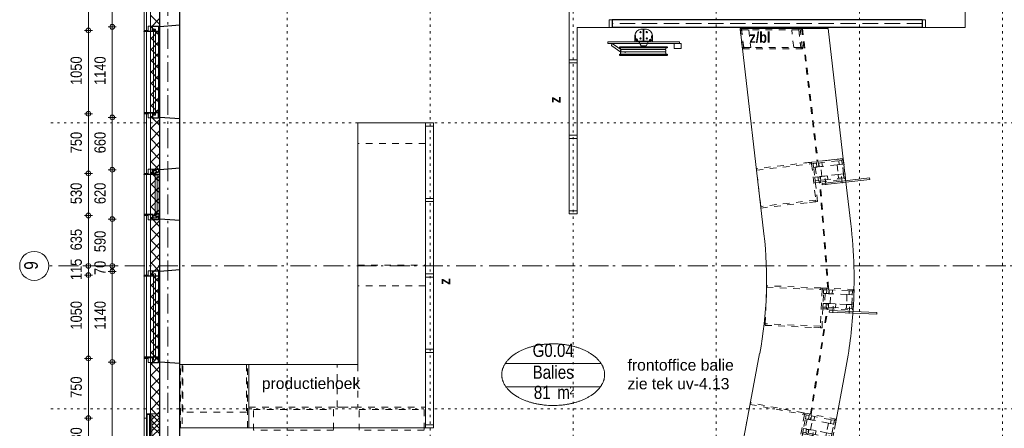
# Model space of a CAD drawing. Header units: millimetres. Extents: x 18442 to 242186, y -49554 to 63508.
# Tile 153 of 175: x 215072 to 227459, y 10757 to 15902. Entities that reach past the tile are written whole.
import ezdxf
from ezdxf.enums import TextEntityAlignment as Align

# ---------------------------------------------------------------- set-up
doc = ezdxf.new("R2010")
doc.units = ezdxf.units.MM
doc.header["$LTSCALE"] = 400
doc.header["$PDMODE"] = 1
doc.header["$PDSIZE"] = 15
for name, pattern in [('STYLE_01', [0.416641, 0.208282, -0.208359]), ('STYLE_02', [0.694427, 0.486069, -0.208359]), ('STYLE_05', [0.208282, 0.069427, -0.138855]), ('STYLE_06', [1.041641, 0.625, -0.208282, 0.069427, -0.138931])]:
    doc.linetypes.add(name, pattern=pattern)
for name, color, linetype, lineweight in [('1800_GRID', 9, 'STYLE_01', 9), ('Binnenkozijnen', 140, 'Continuous', 15), ('Buitenkozijnen', 140, 'Continuous', 15), ('Dimension', 7, 'Continuous', 9), ('Dimension-Buitengevel', 92, 'Continuous', 25), ('Interieur-deur', 43, 'Continuous', 9), ('Interieur-losse inrichting', 8, 'Continuous', 5), ('Interieur-scheidingswand-horizontaal', 5, 'Continuous', 25), ('Interieur-systeemwand glas', 5, 'Continuous', 15), ('Kozijnmerken', 43, 'Continuous', 9), ('Lijn-stramien', 92, 'STYLE_06', 9), ('mat-beton (ihwg)', 5, 'Continuous', 25), ('mat-isolatie', 140, 'Continuous', 15), ('mat-multiplex-hor', 140, 'Continuous', 15), ('mat-naaldhout', 140, 'Continuous', 15), ('mat-natuursteen', 92, 'Continuous', 25), ('mat-staal', 5, 'Continuous', 25), ('None', 7, 'Continuous', 9), ('Ruimtenummers', 92, 'Continuous', 25), ('Tekst', 140, 'Continuous', 15)]:
    doc.layers.add(name, color=color, linetype=linetype, lineweight=lineweight)
doc.layers.get('Dimension').off()
doc.layers.get('Kozijnmerken').off()
doc.styles.add('Abadi MT Condensed Light', font='txt', dxfattribs={"height": 176.388889})
doc.styles.add('Arial', font='arial.ttf', dxfattribs={"height": 176.388889})
doc.styles.add('Arial Narrow', font='ARIALN.TTF', dxfattribs={"height": 211.666667})
doc.styles.add('Arial Narrow (bold)', font='ARIALNB.TTF', dxfattribs={"height": 172.861111})

# ---------------------------------------------------------------- blocks, each defined once
blk = doc.blocks.new('*X756')
at = {"layer": 'None', "lineweight": 13}
for p, q in [((37321, 22208), (37441, 22088)), ((37321, 22067), (37441, 21947)), ((37321, 21925), (37441, 21805)), ((37321, 21784), (37441, 21664)), ((37321, 21643), (37441, 21523)), ((37321, 21501), (37441, 21381)), ((37321, 21360), (37441, 21240)), ((37321, 21218), (37441, 21098)), ((37321, 21077), (37441, 20957)), ((37321, 20936), (37441, 20816)), ((37321, 20794), (37441, 20674)), ((37321, 20653), (37441, 20533)), ((37321, 20511), (37441, 20391)), ((37321, 20370), (37441, 20250)), ((37321, 20229), (37441, 20109)), ((37321, 20087), (37441, 19967)), ((37321, 19946), (37441, 19826)), ((37321, 19804), (37441, 19684)), ((37321, 19663), (37441, 19543)), ((37321, 19522), (37441, 19402)), ((37321, 19380), (37441, 19260)), ((37321, 19239), (37441, 19119)), ((37321, 19097), (37441, 18977)), ((37321, 18956), (37441, 18836)), ((37321, 18815), (37441, 18695)), ((37321, 18673), (37441, 18553)), ((37321, 18532), (37441, 18412)), ((37321, 18390), (37441, 18270)), ((37321, 18249), (37441, 18129)), ((37321, 18108), (37441, 17988)), ((37321, 17966), (37441, 17846)), ((37321, 17825), (37441, 17705)), ((37321, 17683), (37441, 17563)), ((37321, 17542), (37441, 17422)), ((37321, 17401), (37441, 17281)), ((37321, 17259), (37441, 17139)), ((37321, 17118), (37441, 16998))]:
    blk.add_line(p, q, dxfattribs=at)
at = {"layer": 'None', "lineweight": 5}
for p, q in [((37321, 22048), (37441, 22168)), ((37321, 21906), (37441, 22026)), ((37321, 21765), (37441, 21885)), ((37321, 21623), (37441, 21743)), ((37321, 21482), (37441, 21602)), ((37321, 21340), (37441, 21460)), ((37321, 21199), (37441, 21319)), ((37321, 21058), (37441, 21178)), ((37321, 20916), (37441, 21036)), ((37321, 20775), (37441, 20895)), ((37321, 20633), (37441, 20753)), ((37321, 20492), (37441, 20612)), ((37321, 20351), (37441, 20471)), ((37321, 20209), (37441, 20329)), ((37321, 20068), (37441, 20188)), ((37321, 19926), (37441, 20046)), ((37321, 19785), (37441, 19905)), ((37321, 19643), (37441, 19763)), ((37321, 19502), (37441, 19622)), ((37321, 19361), (37441, 19481)), ((37321, 19219), (37441, 19339)), ((37321, 19078), (37441, 19198)), ((37321, 18936), (37441, 19056)), ((37321, 18795), (37441, 18915)), ((37321, 18653), (37441, 18773)), ((37321, 18512), (37441, 18632)), ((37321, 18371), (37441, 18491)), ((37321, 18229), (37441, 18349)), ((37321, 18088), (37441, 18208)), ((37321, 17946), (37441, 18066)), ((37321, 17805), (37441, 17925)), ((37321, 17664), (37441, 17784)), ((37321, 17522), (37441, 17642)), ((37321, 17381), (37441, 17501)), ((37321, 17239), (37441, 17359)), ((37321, 17098), (37441, 17218)), ((37321, 16956), (37441, 17076))]:
    blk.add_line(p, q, dxfattribs=at)
blk = doc.blocks.new('0600 pui gemeentehuis')
at = {"layer": '1800_GRID', "color": 8, "linetype": 'Continuous', "lineweight": 5}
for p in [(-520, 0), (0, 0), (40, 0), (720, 0), (760, 0), (1280, 0)]:
    blk.add_point(p, dxfattribs=at)
at = {"layer": 'Buitenkozijnen', "color": 92, "linetype": 'Continuous', "lineweight": 25}
for p, q in [((50, 0), (70, -250)), ((710, 0), (690, -250))]:
    blk.add_line(p, q, dxfattribs=at)
at = {"layer": 'Buitenkozijnen', "color": 43, "linetype": 'Continuous', "lineweight": 9}
blk.add_lwpolyline([(698, -400), (645, -400), (645, -450), (115, -450), (115, -400), (63, -400), (63, -250), (70, -250), (50, 0), (710, 0), (690, -250), (698, -250)], close=True, dxfattribs=at)
at = {"layer": 'None', "color": 8, "linetype": 'Continuous', "lineweight": 5}
blk.add_line((134, -260), (626, -260), dxfattribs=at)
at = {"layer": 'None', "color": 92, "linetype": 'Continuous', "lineweight": 25}
for points in [[(64, -270), (102, -270), (102, -292), (84, -292), (84, -335), (129, -335), (129, -450), (125, -450), (125, -344), (64, -344), (64, -325), (64, -325)], [(697, -270), (658, -270), (658, -292), (677, -292), (677, -335), (631, -335), (631, -450), (635, -450), (635, -344), (697, -344), (697, -325), (697, -325)]]:
    blk.add_lwpolyline(points, close=True, dxfattribs=at)
for points in [[(84, -270), (84, -260), (134, -260), (134, -320), (109, -320), (109, -302), (102, -302), (102, -275)], [(676, -270), (676, -260), (626, -260), (626, -320), (651, -320), (651, -302), (658, -302), (658, -275)]]:
    blk.add_lwpolyline(points, dxfattribs=at)
at = {"layer": 'None', "color": 140, "linetype": 'Continuous', "lineweight": 15}
blk.add_lwpolyline([(123, -284), (638, -284), (638, -311), (123, -311)], close=True, dxfattribs=at)
blk = doc.blocks.new('1200 pui gemeentehuis')
at = {"layer": 'Buitenkozijnen', "color": 92, "linetype": 'Continuous', "lineweight": 25}
for p, q in [((50, 0), (70, -250)), ((1230, 0), (1210, -250))]:
    blk.add_line(p, q, dxfattribs=at)
at = {"layer": 'Buitenkozijnen', "color": 43, "linetype": 'Continuous', "lineweight": 9}
blk.add_lwpolyline([(1165, -400), (1165, -450), (115, -450), (115, -400), (63, -400), (63, -250), (70, -250), (50, 0), (1230, 0), (1210, -250), (1217, -250), (1217, -400)], close=True, dxfattribs=at)
at = {"layer": 'None', "color": 8, "linetype": 'Continuous', "lineweight": 5}
blk.add_line((129, -270), (1150, -270), dxfattribs=at)
at = {"layer": 'None', "color": 92, "linetype": 'Continuous', "lineweight": 25}
for points in [[(63, -270), (129, -270), (129, -450), (125, -450), (125, -344), (63, -344), (63, -325)], [(1217, -270), (1151, -270), (1151, -450), (1155, -450), (1155, -344), (1217, -344), (1217, -325)]]:
    blk.add_lwpolyline(points, close=True, dxfattribs=at)
at = {"layer": 'None', "color": 140, "linetype": 'Continuous', "lineweight": 15}
blk.add_lwpolyline([(98, -305), (1183, -305), (1183, -331), (98, -331)], close=True, dxfattribs=at)
blk = doc.blocks.new('*U42')
at = {"layer": 'None', "color": 140, "linetype": 'Continuous', "lineweight": 15, "flags": 128}
blk.add_lwpolyline([(-21, 110), (59, 110), (59, 107, -0.391021), (53, 100), (-1, 96, 0.391021), (-12, 83), (-12, -83, 0.391021), (-1, -96), (53, -100, -0.391021), (59, -107), (59, -110), (-21, -110)], format="xyb", close=True, dxfattribs=at)
blk = doc.blocks.new('*U43')
at = {"layer": 'None', "color": 253, "linetype": 'Continuous', "lineweight": 5}
for p, q in [((96.625, -278), (96.625, 266)), ((125.704, -278), (125.704, 266)), ((50.42, -31.849), (50.42, 29))]:
    blk.add_line(p, q, dxfattribs=at)
at = {"layer": 'None', "color": 140, "linetype": 'Continuous', "lineweight": 15}
for p, q in [((50.42, 29), (1.453, 57.31)), ((0, -61), (50.42, -31.849))]:
    blk.add_line(p, q, dxfattribs=at)
at = {"layer": 'None', "color": 92, "linetype": 'Continuous', "lineweight": 25}
for points in [[(60.916, 296), (76.476, 296), (76.476, -300), (60.916, -300)], [(154.785, 296), (171.344, 296), (171.344, -302), (154.785, -302)]]:
    blk.add_lwpolyline(points, close=True, dxfattribs=at)
at = {"layer": 'None', "color": 253, "linetype": 'Continuous', "lineweight": 5}
blk.add_lwpolyline([(50.929, 18), (60.916, 18), (60.916, -18), (50.929, -18)], close=True, dxfattribs=at)
for points, knots in [([(96.866, 264), (96.866, 268.997), (93.792, 272.9335), (90.718, 276.87), (85.875, 278.0735), (81.032, 279.277), (76.476, 277.238)], [0, 0, 0, 0.3335495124, 0.3335495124, 0.6668288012, 0.6668288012, 1, 1, 1]), ([(125.825, 264), (125.825, 267.886), (123.8855, 271.2505), (121.946, 274.615), (118.586, 276.5575), (115.226, 278.5), (107.466, 278.5), (104.106, 276.5575), (100.746, 274.615), (98.806, 271.2505), (96.866, 267.886), (96.866, 264)], [0, 0, 0, 0.1667696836, 0.1667696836, 0.3334232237, 0.3334232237, 0.4999946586, 0.6665660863, 0.6665660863, 0.833226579, 0.833226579, 1, 1, 1]), ([(154.785, 264), (154.785, 267.886), (152.845, 271.2505), (150.905, 274.615), (147.5455, 276.5575), (144.186, 278.5), (140.306, 278.5), (136.426, 278.5), (133.066, 276.5575), (129.706, 274.615), (127.7655, 271.2505), (125.825, 267.886), (125.825, 264)], [0, 0, 0, 0.1667729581, 0.1667729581, 0.3334246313, 0.3334246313, 0.4999853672, 0.4999853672, 0.666556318, 0.666556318, 0.8332233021, 0.8332233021, 1, 1, 1]), ([(76.477, -291.432), (81.039, -293.343), (85.8175, -292.072), (90.596, -290.801), (93.6105, -286.876), (96.625, -282.951), (96.625, -278)], [0, 0, 0, 0.333165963, 0.333165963, 0.6664584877, 0.6664584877, 1, 1, 1]), ([(96.625, -278), (96.625, -281.901), (98.573, -285.2795), (100.521, -288.658), (103.895, -290.609), (107.269, -292.56), (111.165, -292.56), (115.061, -292.56), (118.435, -290.609), (121.809, -288.658), (123.7565, -285.2795), (125.704, -281.901), (125.704, -278)], [0, 0, 0, 0.1667545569, 0.1667545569, 0.3334268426, 0.3334268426, 0.5000053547, 0.5000053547, 0.6665838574, 0.6665838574, 0.8332491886, 0.8332491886, 1, 1, 1]), ([(125.704, -278), (125.704, -281.901), (127.6525, -285.2795), (129.601, -288.658), (132.975, -290.609), (136.349, -292.56), (140.245, -292.56), (144.141, -292.56), (147.5145, -290.609), (150.888, -288.658), (152.836, -285.2795), (154.784, -281.901), (154.784, -278)], [0, 0, 0, 0.1667578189, 0.1667578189, 0.3334365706, 0.3334365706, 0.5000146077, 0.5000146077, 0.6665824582, 0.6665824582, 0.8332459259, 0.8332459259, 1, 1, 1])]:
    blk.add_open_spline(points, degree=2, knots=knots, dxfattribs=at)
blk = doc.blocks.new('BSH')
at = {"layer": 'None', "color": 140, "linetype": 'Continuous', "lineweight": 15}
for p, q in [((-159.8585, -36.7557), (-159.8585, 32.756)), ((-80, -6.8893), (-80, 2.8892)), ((0, -61), (0, 111.155))]:
    blk.add_line(p, q, dxfattribs=at)
at = {"layer": 'None', "color": 253, "linetype": 'Continuous', "lineweight": 5}
for p, q in [((135.277, -233.0824), (136.142, -233.8294)), ((27.7468, -383.0008), (105.0969, -276.5164)), ((130.6676, -289.4337), (48.7568, -402.0618))]:
    blk.add_line(p, q, dxfattribs=at)
at = {"layer": 'None', "color": 140, "linetype": 'Continuous', "lineweight": 15}
for points in [[(0, 448), (20, 448), (20, -452), (0, -452)], [(20, 469.75), (82, 469.75), (82, 382.75), (20, 382.75)], [(-160, 2.8892), (-9, 2.8892), (-9, -6.8893), (-160, -6.8893)]]:
    blk.add_lwpolyline(points, close=True, dxfattribs=at)
at = {"layer": 'None', "color": 8, "linetype": 'Continuous', "lineweight": 5}
for centre in [(-124, 37.275), (-44.5, 38.775), (-124, -41.275), (-45, -41.275)]:
    blk.add_circle(centre, 8.5, dxfattribs=at)
at = {"layer": 'None', "color": 140, "linetype": 'Continuous', "lineweight": 15}
for centre, start, end in [((-80, 28), 90, 180), ((-80, -32), 180, 270)]:
    blk.add_arc(centre, 80, start, end, dxfattribs=at)
at = {"layer": 'None', "color": 9, "linetype": 'Continuous', "lineweight": 5}
blk.add_arc((38.2528, -392.5302), 14.18399, 137.790600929, 325.770923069, dxfattribs=at)
at = {"layer": 'None', "color": 92, "linetype": 'Continuous', "lineweight": 25}
for points, knots in [([(-11.70075, 86.5025), (-12.2626, 89.0317), (-14.0137, 90.9408), (-15.7648, 92.8499), (-18.23575, 93.6275), (-20.7067, 94.4051), (-23.236, 93.84325), (-25.7653, 93.2814), (-27.67445, 91.53015), (-29.5836, 89.7789), (-30.36125, 87.3079), (-31.1389, 84.8369), (-30.57705, 82.3077), (-30.0152, 79.7785), (-28.26385, 77.8694), (-26.5125, 75.9603), (-24.0415, 75.1827), (-21.5705, 74.4051), (-19.0412, 74.96695), (-16.5119, 75.5288), (-14.60305, 77.28005), (-12.6942, 79.0313), (-11.91655, 81.5023), (-11.1389, 83.9733), (-11.70075, 86.5025)], [0, 0, 0, 0.0833344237, 0.0833344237, 0.1666618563, 0.1666618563, 0.2499968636, 0.2499968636, 0.3333348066, 0.3333348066, 0.4166657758, 0.4166657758, 0.5000000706, 0.5000000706, 0.583336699, 0.583336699, 0.666668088, 0.666668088, 0.7500039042, 0.7500039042, 0.8333377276, 0.8333377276, 0.9166657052, 0.9166657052, 1, 1, 1]), ([(-11.75695, -89.71225), (-12.375, -92.4944), (-14.3012, -94.5944), (-16.2274, -96.6944), (-18.94545, -97.54975), (-21.6635, -98.4051), (-24.4457, -97.78705), (-27.2279, -97.169), (-29.328, -95.24265), (-31.4281, -93.3163), (-32.2835, -90.5982), (-33.1389, -87.8801), (-32.52085, -85.09795), (-31.9028, -82.3158), (-29.97635, -80.2158), (-28.0499, -78.1158), (-25.3318, -77.26045), (-22.6137, -76.4051), (-19.83145, -77.02315), (-17.0492, -77.6412), (-14.94945, -79.56755), (-12.8497, -81.4939), (-11.9943, -84.212), (-11.1389, -86.9301), (-11.75695, -89.71225)], [0, 0, 0, 0.083334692, 0.083334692, 0.1666618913, 0.1666618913, 0.2499964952, 0.2499964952, 0.3333343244, 0.3333343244, 0.4166651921, 0.4166651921, 0.4999998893, 0.4999998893, 0.5833365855, 0.5833365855, 0.6666673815, 0.6666673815, 0.7500034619, 0.7500034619, 0.8333376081, 0.8333376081, 0.9166653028, 0.9166653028, 1, 1, 1])]:
    blk.add_open_spline(points, degree=2, knots=knots, dxfattribs=at)
at = {"layer": 'None', "color": 7}
blk.add_blockref('*U43', (0, 0), dxfattribs=at)
at = {"layer": 'None', "color": 140, "rotation": 180}
blk.add_blockref('*U42', (-21.4, -2), dxfattribs=at)
blk = doc.blocks.new('systeemwandstijl 950 hoh')
at = {"layer": 'Interieur-systeemwand glas', "color": 43, "linetype": 'Continuous', "lineweight": 9}
blk.add_lwpolyline([(0, 20), (100, 20), (100, -20), (0, -20)], close=True, dxfattribs=at)
at = {"layer": 'Interieur-systeemwand glas', "color": 43, "linetype": 'Continuous', "lineweight": 15}
for p in [(0, 950), (0, 0)]:
    blk.add_point(p, dxfattribs=at)
blk = doc.blocks.new('*U1507')
at = {"layer": 'Dimension-Buitengevel', "color": 43, "insert": (36617, 18248), "char_height": 141.1, "attachment_point": 1, "rotation": 90, "style": 'Abadi MT Condensed Light'}
blk.add_mtext('1140', dxfattribs=at)
blk = doc.blocks.new('*U1508')
at = {"layer": 'Dimension-Buitengevel', "color": 43, "insert": (36617, 18934), "char_height": 141.1, "attachment_point": 1, "rotation": 90, "style": 'Abadi MT Condensed Light'}
blk.add_mtext('70', dxfattribs=at)
blk = doc.blocks.new('*U1509')
at = {"layer": 'Dimension-Buitengevel', "color": 43, "insert": (36617, 19828), "char_height": 141.1, "attachment_point": 1, "rotation": 90, "style": 'Abadi MT Condensed Light'}
blk.add_mtext('620', dxfattribs=at)
blk = doc.blocks.new('*U1510')
at = {"layer": 'Dimension-Buitengevel', "color": 43, "insert": (36617, 20468), "char_height": 141.1, "attachment_point": 1, "rotation": 90, "style": 'Abadi MT Condensed Light'}
blk.add_mtext('660', dxfattribs=at)
blk = doc.blocks.new('*U1511')
at = {"layer": 'Dimension-Buitengevel', "color": 43, "insert": (36617, 21328), "char_height": 141.1, "attachment_point": 1, "rotation": 90, "style": 'Abadi MT Condensed Light'}
blk.add_mtext('1140', dxfattribs=at)
blk = doc.blocks.new('*U1539')
at = {"layer": 'Dimension-Buitengevel', "color": 140, "insert": (36317, 18248), "char_height": 141.1, "attachment_point": 1, "rotation": 90, "style": 'Abadi MT Condensed Light'}
blk.add_mtext('1050', dxfattribs=at)
blk = doc.blocks.new('*U1540')
at = {"layer": 'Dimension-Buitengevel', "color": 140, "insert": (36317, 18871), "char_height": 141.1, "attachment_point": 1, "rotation": 90, "style": 'Abadi MT Condensed Light'}
blk.add_mtext('115', dxfattribs=at)
blk = doc.blocks.new('*U1541')
at = {"layer": 'Dimension-Buitengevel', "color": 140, "insert": (36317, 19828), "char_height": 141.1, "attachment_point": 1, "rotation": 90, "style": 'Abadi MT Condensed Light'}
blk.add_mtext('530', dxfattribs=at)
blk = doc.blocks.new('*U1542')
at = {"layer": 'Dimension-Buitengevel', "color": 140, "insert": (36317, 20468), "char_height": 141.1, "attachment_point": 1, "rotation": 90, "style": 'Abadi MT Condensed Light'}
blk.add_mtext('750', dxfattribs=at)
blk = doc.blocks.new('*U1543')
at = {"layer": 'Dimension-Buitengevel', "color": 140, "insert": (36317, 21328), "char_height": 141.1, "attachment_point": 1, "rotation": 90, "style": 'Abadi MT Condensed Light'}
blk.add_mtext('1050', dxfattribs=at)
blk = doc.blocks.new('*X1753')
at = {"layer": 'None', "lineweight": 13}
for p, q in [((63, -346), (67, -350)), ((109, -250), (209, -350)), ((250, -250), (350, -350)), ((391, -250), (491, -350)), ((533, -250), (633, -350)), ((674, -250), (698, -274))]:
    blk.add_line(p, q, dxfattribs=at)
at = {"layer": 'None', "lineweight": 5}
for p, q in [((74, -350), (174, -250)), ((216, -350), (316, -250)), ((357, -350), (457, -250)), ((499, -350), (599, -250)), ((640, -350), (698, -292))]:
    blk.add_line(p, q, dxfattribs=at)
blk = doc.blocks.new('0600 natuursteen gemeentehuis')
at = {"layer": '1800_GRID', "color": 8, "linetype": 'Continuous', "lineweight": 5}
for p in [(-520, 0), (0, 0), (40, 0), (720, 0), (760, 0), (1280, 0)]:
    blk.add_point(p, dxfattribs=at)
at = {"layer": 'Buitenkozijnen', "color": 43, "linetype": 'Continuous', "lineweight": 9}
blk.add_lwpolyline([(645, -420), (698, -420), (698, -250), (690, -250), (279, -250), (231, -250), (70, -250), (70, -250), (63, -250), (63, -420), (115, -420), (115, -450), (645, -450)], close=True, dxfattribs=at)
at = {"layer": 'mat-isolatie', "color": 140, "lineweight": 15}
blk.add_lwpolyline([(63, -250), (698, -250), (698, -350), (63, -350)], close=True, dxfattribs=at)
at = {"layer": 'mat-natuursteen', "color": 140, "lineweight": 15}
blk.add_lwpolyline([(70, -380), (690, -380), (690, -410), (70, -410)], close=True, dxfattribs=at)
at = {"layer": 'mat-isolatie', "color": 140}
blk.add_blockref('*X1753', (0, 0), dxfattribs=at)
blk = doc.blocks.new('*U1761')
at = {"layer": 'Dimension-Buitengevel', "color": 140, "insert": (36317, 16748), "char_height": 141.1, "attachment_point": 1, "rotation": 90, "style": 'Abadi MT Condensed Light'}
blk.add_mtext('530', dxfattribs=at)
blk = doc.blocks.new('*U1762')
at = {"layer": 'Dimension-Buitengevel', "color": 140, "insert": (36317, 17388), "char_height": 141.1, "attachment_point": 1, "rotation": 90, "style": 'Abadi MT Condensed Light'}
blk.add_mtext('750', dxfattribs=at)
blk = doc.blocks.new('Ruimtenummer UV 50')
at = {"layer": 'Ruimtenummers', "color": 8, "lineweight": 5}
for p, q in [((602, 157), (-602, 157)), ((595, -137), (-595, -137))]:
    blk.add_line(p, q, dxfattribs=at)
blk.add_open_spline([(-323, 354), (-173, 406), (173, 406), (323, 354), (473, 302), (560, 212), (647, 122), (647, 18), (647, -86), (560, -176), (473, -266), (323, -318), (173, -370), (-173, -370), (-323, -318), (-474, -266), (-560, -176), (-647, -86), (-647, 18), (-647, 122), (-560, 212), (-474, 302), (-323, 354)], degree=2, knots=[0, 0, 0, 0.09962, 0.19924, 0.19924, 0.283607, 0.283607, 0.349619, 0.349619, 0.415638, 0.415638, 0.5, 0.5, 0.59962, 0.69924, 0.69924, 0.783607, 0.783607, 0.849619, 0.849619, 0.915638, 0.915638, 1, 1, 1], dxfattribs=at)
at = {"layer": 'Ruimtenummers', "attachment_point": 2, "style": 'Arial Narrow'}
for s, insert, char_height in [(' m', (104, -122), 165.9), (' 2', (220, -133), 96.8)]:
    blk.add_mtext(s, dxfattribs=dict(at, insert=insert, char_height=char_height))
at = {"layer": 'Ruimtenummers', "style": 'Arial Narrow'}
for tag, p in [('Nummer', (0, 407)), ('Naam', (0, 132)), ('Oppervlak', (-138, -122))]:
    blk.add_attdef(tag, text='', height=166, dxfattribs=at).set_placement(p, align=Align.TOP_CENTER)
blk = doc.blocks.new('Kozijnmerk 50')
at = {"layer": 'None', "color": 43, "style": 'Arial Narrow (bold)'}
blk.add_attdef('merk', text='', height=138, dxfattribs=at).set_placement((0, 0), align=Align.MIDDLE_CENTER)
blk = doc.blocks.new('*U1791')
at = {"layer": 'Dimension-Buitengevel', "color": 43, "insert": (36617, 19223), "char_height": 141.1, "attachment_point": 1, "rotation": 90, "style": 'Abadi MT Condensed Light'}
blk.add_mtext('590', dxfattribs=at)
blk = doc.blocks.new('*U1792')
at = {"layer": 'Dimension-Buitengevel', "color": 140, "insert": (36317, 19246), "char_height": 141.1, "attachment_point": 1, "rotation": 90, "style": 'Abadi MT Condensed Light'}
blk.add_mtext('635', dxfattribs=at)
blk = doc.blocks.new('Deur systeemwand 950')
at = {"layer": 'Interieur-deur', "color": 140, "linetype": 'Continuous', "lineweight": 15}
blk.add_line((0, 1064), (0, 100), dxfattribs=at)
at = {"layer": 'Interieur-deur', "color": 92, "linetype": 'Continuous', "lineweight": 25}
blk.add_lwpolyline([(-966, 100), (0, 100), (0, 60), (-966, 60)], close=True, dxfattribs=at)
at = {"layer": 'Interieur-deur', "color": 140, "linetype": 'Continuous', "lineweight": 15}
blk.add_arc((0, 100), 966, 90, 180, dxfattribs=at)
at = {"layer": 'Interieur-systeemwand glas', "color": 43, "linetype": 'Continuous', "lineweight": 9}
for points in [[(-986, 100), (-946, 100), (-946, 0), (-986, 0)], [(-20, 100), (20, 100), (20, 0), (-20, 0)]]:
    blk.add_lwpolyline(points, close=True, dxfattribs=at)
at = {"layer": 'Lijn-stramien', "color": 8, "linetype": 'STYLE_05', "lineweight": 5}
for p, q in [((-966, 100), (-966, -476)), ((0, 100), (0, -476))]:
    blk.add_line(p, q, dxfattribs=at)
at = {"layer": 'None', "linetype": 'Continuous', "lineweight": 5}
for p in [(-966, 100), (0, 100)]:
    blk.add_point(p, dxfattribs=at)
blk = doc.blocks.new('*U1889')
at = {"layer": 'Interieur-scheidingswand-horizontaal', "color": 7, "rotation": 180}
for p in [(47571, 24475), (47571, 23525), (47571, 22575)]:
    blk.add_blockref('systeemwandstijl 950 hoh', p, dxfattribs=at)
at = {"layer": 'mat-isolatie', "color": 7, "rotation": 90}
blk.add_blockref('Deur systeemwand 950', (47571, 24475), dxfattribs=at)
blk = doc.blocks.new('*U2187')
at = {"layer": 'mat-naaldhout', "color": 8, "linetype": 'STYLE_01', "lineweight": 5}
for points in [[(-62, 383), (-62, 343), (-110, 343), (-110, 383)], [(62, 383), (62, 343), (110, 343), (110, 383)], [(-110, 223), (-110, 313), (-62, 313), (-62, 223)], [(62, 294), (62, 362), (-62, 362), (-62, 294)], [(62, 273), (62, 313), (110, 313), (110, 273)], [(-110, 20), (-110, 87), (-62, 87), (-62, 20)], [(62, 20), (62, 87), (-62, 87), (-62, 20)], [(62, 20), (62, 60), (110, 60), (110, 20)]]:
    blk.add_lwpolyline(points, close=True, dxfattribs=at)
at = {"layer": 'mat-staal', "color": 8, "linetype": 'STYLE_01', "lineweight": 5, "flags": 128}
for points in [[(-62, 318, -0.414214), (-68, 313), (-92, 313), (-92, 317), (-68, 317, 0.414214), (-66, 319), (-66, 337, 0.414214), (-68, 339), (-92, 339), (-92, 343), (-68, 343, -0.414214), (-62, 338)], [(62, 318, 0.414214), (68, 313), (92, 313), (92, 317), (68, 317, -0.414214), (66, 319), (66, 337, -0.414214), (68, 339), (92, 339), (92, 343), (68, 343, 0.414214), (62, 338)]]:
    blk.add_lwpolyline(points, format="xyb", close=True, dxfattribs=at)
at = {"layer": 'None', "color": 8, "linetype": 'STYLE_01', "lineweight": 5}
for p, q in [((-350, 1100), (112, 1100)), ((-370, 403), (-370, 513)), ((130, 403), (130, 513)), ((-175, 254), (-90, 254)), ((-62, 87), (-62, 294)), ((62, 87), (62, 294)), ((-175, 50), (-90, 50))]:
    blk.add_line(p, q, dxfattribs=at)
for points in [[(-370, 1100), (-370, 403), (-350, 403), (-350, 1100)], [(110, 1100), (110, 420), (130, 420), (130, 1100)], [(110, 383), (110, 403), (-370, 403), (-370, 383)], [(-110, 336), (-110, 383), (-130, 383), (-130, 336)], [(130, 343), (130, 403), (110, 403), (110, 343)], [(-110, 20), (-110, 320), (-130, 320), (-130, 0)], [(130, 0), (130, 320), (110, 320), (110, 20)], [(130, 0), (-130, 0), (-110, 20), (110, 20)]]:
    blk.add_lwpolyline(points, close=True, dxfattribs=at)
at = {"layer": 'None', "color": 140, "linetype": 'Continuous', "lineweight": 15}
blk.add_lwpolyline([(-150, 300), (-150, -300), (-170, -300), (-170, 300)], close=True, dxfattribs=at)
blk = doc.blocks.new('baliescherm gematteerd')
at = {"layer": 'None', "color": 7}
blk.add_blockref('*U2187', (0, 0), dxfattribs=at)
blk = doc.blocks.new('*U2189')
at = {"layer": 'None', "color": 8, "linetype": 'STYLE_01', "lineweight": 5}
for points in [[(44742, 22022), (44739, 22040), (45478, 22040), (45478, 22022)], [(44769, 21782), (44739, 22040), (44757, 22040), (44787, 21782)], [(44785, 21800), (44759, 22022), (44849, 22022), (44875, 21800)], [(45414, 21800), (45389, 22022), (45479, 22022), (45504, 21800)], [(45507, 21782), (45477, 22040), (45495, 22040), (45525, 21782)], [(44769, 21782), (44767, 21800), (45522, 21800), (45525, 21782)]]:
    blk.add_lwpolyline(points, close=True, dxfattribs=at)
blk = doc.blocks.new('*U2192')
at = {"layer": 'Interieur-losse inrichting', "color": 8, "linetype": 'Continuous', "lineweight": 5}
blk.add_lwpolyline([(39931, 17810), (37691, 17810), (37691, 17010), (40781, 17010), (40781, 20850), (39931, 20850)], close=True, dxfattribs=at)
at = {"layer": 'None', "color": 43, "linetype": 'Continuous', "lineweight": 9}
for p, q in [((45847, 22040), (44739, 22040)), ((44739, 22040), (45040, 19454)), ((45847, 22040), (46067, 20143)), ((46067, 20143), (46133, 19581)), ((44986, 17945), (44176, 13668)), ((46067, 17741), (45926, 16994))]:
    blk.add_line(p, q, dxfattribs=at)
at = {"layer": 'None', "color": 8, "linetype": 'STYLE_01', "lineweight": 5}
for p, q in [((45514, 22040), (45710, 20363)), ((45525, 22040), (45720, 20364)), ((45844, 18764), (45739, 20106)), ((45854, 18765), (45749, 20107)), ((45626, 17182), (45834, 18512)), ((45635, 17181), (45844, 18510))]:
    blk.add_line(p, q, dxfattribs=at)
at = {"layer": 'None', "color": 8, "linetype": 'Continuous', "lineweight": 5}
for p, q in [((46038, 20401), (45740, 20367)), ((38561, 17010), (38561, 17810))]:
    blk.add_line(p, q, dxfattribs=at)
at = {"layer": 'None', "color": 8, "linetype": 'STYLE_01', "lineweight": 5}
for points in [[(39931, 20850), (40781, 20850), (40781, 20590), (39931, 20590)], [(39931, 19060), (40781, 19060), (40781, 18800), (39931, 18800)], [(37701, 17810), (37721, 17810), (37721, 17010), (37701, 17010)], [(37731, 17810), (38531, 17810), (38531, 17210), (37731, 17210)], [(38541, 17810), (38561, 17810), (38561, 17010), (38541, 17010)], [(39671, 17810), (39931, 17810), (39931, 17270), (39671, 17270)], [(38561, 17270), (40781, 17270), (40781, 17010), (38561, 17010)]]:
    blk.add_lwpolyline(points, close=True, dxfattribs=at)
at = {"layer": 'None', "color": 140, "linetype": 'STYLE_01', "lineweight": 15}
for points in [[(38620, 17240), (39626, 17240), (39626, 16980), (38620, 16980)], [(39946, 17240), (40766, 17240), (40766, 16980), (39946, 16980)]]:
    blk.add_lwpolyline(points, close=True, dxfattribs=at)
at = {"layer": 'None', "color": 43, "linetype": 'Continuous', "lineweight": 9}
for radius, start, end in [(6100, 356.4124, 6.6388), (5000, 349.2732, 6.6388), (6100, 349.2732, 356.4124)]:
    blk.add_arc((40074, 18876), radius, start, end, dxfattribs=at)
at = {"layer": 'None', "color": 8, "linetype": 'Continuous', "lineweight": 5}
blk.add_point((46061, 20202), dxfattribs=at)
blk.add_point((46061, 20202), dxfattribs=at)
at = {"layer": 'None', "color": 7}
blk.add_blockref('*U2189', (0, 0), dxfattribs=at)
for p, rotation in [((46053, 20272), 96.56658548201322), ((46169, 18624), 87.55752973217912), ((45926, 16994), 79.27320231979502)]:
    blk.add_blockref('baliescherm gematteerd', p, dxfattribs=dict(at, rotation=rotation))
blk = doc.blocks.new('*U2414')
at = {"layer": '1800_GRID', "color": 43, "linetype": 'STYLE_05', "lineweight": 9}
for p, q in [((37241, 42250), (37241, 1250)), ((39041, 42250), (39041, 1250)), ((40841, 42250), (40841, 1250)), ((42641, 42250), (42641, 1250)), ((44441, 42250), (44441, 1250)), ((46241, 42250), (46241, 1250)), ((48041, 42250), (48041, 1250)), ((52842, 20850), (36042, 20850)), ((52842, 17250), (36042, 17250))]:
    blk.add_line(p, q, dxfattribs=at)

msp = doc.modelspace()

# ---------------------------------------------------------------- linework, layer by layer
at = {"layer": 'Dimension-Buitengevel', "color": 140, "linetype": 'Continuous', "lineweight": 15}
for p, q in [((215935.7849, 15766.66725), (215935.7849, 16516.36888)), ((215985.7849, 15766.66725), (215885.7849, 15766.66725)), ((215985.7849, 15766.66725), (215885.7849, 15766.66725)), ((215935.7849, 15766.66725), (215935.7849, 15816.66725)), ((215935.7849, 14716.66781), (215935.7849, 15766.66725)), ((215935.7849, 15716.66725), (215935.7849, 15766.66725)), ((215935.7849, 14716.66781), (215935.7849, 14766.66781)), ((215985.7849, 14716.66781), (215885.7849, 14716.66781)), ((215985.7849, 14716.66781), (215885.7849, 14716.66781)), ((215935.7849, 13966.418), (215935.7849, 14716.66781)), ((215935.7849, 14666.66781), (215935.7849, 14716.66781)), ((215935.7849, 13966.418), (215935.7849, 14016.418)), ((215985.7849, 13966.418), (215885.7849, 13966.418)), ((215985.7849, 13966.418), (215885.7849, 13966.418)), ((215935.7849, 13436.41756), (215935.7849, 13966.418)), ((215935.7849, 13916.418), (215935.7849, 13966.418)), ((215985.7849, 13436.41756), (215885.7849, 13436.41756)), ((215985.7849, 13436.41756), (215885.7849, 13436.41756)), ((215935.7849, 13386.41756), (215935.7849, 13436.41756)), ((215935.7849, 13386.41756), (215935.7849, 13436.41756)), ((215935.7849, 13436.41756), (215935.7849, 12801.61885)), ((215985.7849, 12801.61885), (215885.7849, 12801.61885)), ((215985.7849, 12801.61885), (215885.7849, 12801.61885)), ((215935.7849, 12801.61885), (215935.7849, 12851.61885)), ((215935.7849, 12801.61885), (215935.7849, 12851.61885)), ((215935.7849, 12686.66725), (215935.7849, 12801.61885)), ((215985.7849, 12686.66725), (215885.7849, 12686.66725)), ((215985.7849, 12686.66725), (215885.7849, 12686.66725)), ((215935.7849, 12686.66725), (215935.7849, 12736.66725)), ((215935.7849, 11636.66781), (215935.7849, 12686.66725)), ((215935.7849, 12636.66725), (215935.7849, 12686.66725)), ((215935.7849, 11636.66781), (215935.7849, 11686.66781)), ((215985.7849, 11636.66781), (215885.7849, 11636.66781)), ((215985.7849, 11636.66781), (215885.7849, 11636.66781)), ((215935.7849, 11586.66781), (215935.7849, 11636.66781)), ((215935.7849, 10886.36833), (215935.7849, 11636.66781)), ((215985.7849, 10886.36833), (215885.7849, 10886.36833)), ((215985.7849, 10886.36833), (215885.7849, 10886.36833)), ((215935.7849, 10836.36833), (215935.7849, 10886.36833)), ((215935.7849, 10886.36833), (215935.7849, 10356.36789)), ((215935.7849, 10836.36833), (215935.7849, 10886.36833))]:
    msp.add_line(p, q, dxfattribs=at)
at = {"layer": 'Dimension-Buitengevel', "color": 43, "linetype": 'Continuous', "lineweight": 9}
for p, q in [((216235.7849, 15811.66753), (216235.7849, 16471.61885)), ((216235.7849, 15811.66753), (216235.7849, 15861.66753)), ((216285.7849, 15811.66753), (216185.7849, 15811.66753)), ((216285.7849, 15811.66753), (216185.7849, 15811.66753)), ((216235.7849, 14671.66802), (216235.7849, 15811.66753)), ((216235.7849, 15761.66753), (216235.7849, 15811.66753)), ((216285.7849, 14671.66802), (216185.7849, 14671.66802)), ((216285.7849, 14671.66802), (216185.7849, 14671.66802)), ((216235.7849, 14671.66802), (216235.7849, 14721.66802)), ((216235.7849, 14011.66802), (216235.7849, 14671.66802)), ((216235.7849, 14621.66802), (216235.7849, 14671.66802)), ((216285.7849, 14011.66802), (216185.7849, 14011.66802)), ((216285.7849, 14011.66802), (216185.7849, 14011.66802)), ((216235.7849, 14011.66802), (216235.7849, 14061.66802)), ((216235.7849, 13391.66753), (216235.7849, 14011.66802)), ((216235.7849, 13961.66802), (216235.7849, 14011.66802)), ((216285.7849, 13391.66753), (216185.7849, 13391.66753)), ((216285.7849, 13391.41756), (216185.7849, 13391.41756)), ((216235.7849, 13341.66753), (216235.7849, 13391.66753)), ((216235.7849, 13341.41756), (216235.7849, 13391.41756)), ((216235.7849, 13391.41756), (216235.7849, 12801.61885)), ((216285.7849, 12801.61885), (216185.7849, 12801.61885)), ((216285.7849, 12801.61885), (216185.7849, 12801.61885)), ((216235.7849, 12801.61885), (216235.7849, 12851.61885)), ((216235.7849, 12801.61885), (216235.7849, 12851.61885)), ((216235.7849, 12731.66753), (216235.7849, 12801.61885)), ((216235.7849, 12731.66753), (216235.7849, 12781.66753)), ((216285.7849, 12731.66753), (216185.7849, 12731.66753)), ((216285.7849, 12731.66753), (216185.7849, 12731.66753)), ((216235.7849, 11591.66802), (216235.7849, 12731.66753)), ((216235.7849, 12681.66753), (216235.7849, 12731.66753)), ((216285.7849, 11591.66802), (216185.7849, 11591.66802)), ((216285.7849, 11591.66767), (216185.7849, 11591.66767)), ((216235.7849, 11591.66767), (216235.7849, 11641.66767)), ((216235.7849, 11541.66802), (216235.7849, 11591.66802)), ((216235.7849, 7401.61885), (216235.7849, 11591.66767))]:
    msp.add_line(p, q, dxfattribs=at)
at = {"layer": 'Dimension-Buitengevel', "color": 140, "lineweight": 15}
for centre in [(215935.7849, 15766.66725), (215935.7849, 15766.66725), (215935.7849, 14716.66781), (215935.7849, 14716.66781), (215935.7849, 13966.418), (215935.7849, 13966.418), (215935.7849, 13436.41756), (215935.7849, 13436.41756), (215935.7849, 12801.61885), (215935.7849, 12801.61885), (215935.7849, 12686.66725), (215935.7849, 12686.66725), (215935.7849, 11636.66781), (215935.7849, 11636.66781), (215935.7849, 10886.36833), (215935.7849, 10886.36833)]:
    msp.add_circle(centre, 29.99817, dxfattribs=at)
at = {"layer": 'Dimension-Buitengevel', "color": 43, "lineweight": 9}
for centre in [(216235.7849, 15811.66753), (216235.7849, 15811.66753), (216235.7849, 14671.66802), (216235.7849, 14671.66802), (216235.7849, 14011.66802), (216235.7849, 14011.66802), (216235.7849, 13391.66753), (216235.7849, 13391.41756), (216235.7849, 12801.61885), (216235.7849, 12801.61885), (216235.7849, 12731.66753), (216235.7849, 12731.66753), (216235.7849, 11591.66802), (216235.7849, 11591.66767)]:
    msp.add_circle(centre, 29.99817, dxfattribs=at)
at = {"layer": 'Interieur-scheidingswand-horizontaal', "lineweight": 25}
for p, q in [((222525.76851, 15901.60415), (222525.76851, 15801.60415)), ((226425.76851, 15901.60415), (222525.76851, 15901.60415)), ((226425.76851, 15901.60415), (226425.76851, 15801.60415)), ((226425.76851, 15801.60415), (222525.76851, 15801.60415))]:
    msp.add_line(p, q, dxfattribs=at)
at = {"layer": 'Interieur-scheidingswand-horizontaal', "linetype": 'STYLE_02', "lineweight": 9}
msp.add_line((226425.76851, 15851.60415), (222525.76851, 15851.60415), dxfattribs=at)
at = {"layer": 'Interieur-systeemwand glas', "lineweight": 15}
for p, q in [((226965.7257, 15801.60778), (226965.7257, 34401.61885)), ((221986.0362, 25851.24474), (221985.80166, 13456.6053)), ((222085.72634, 15801.60778), (226965.7257, 15801.60778)), ((222085.84604, 15801.60842), (222085.80166, 13456.60341)), ((220275.82568, 14561.66785), (220175.82568, 14561.66785)), ((220175.82568, 10761.66785), (220175.82568, 14561.66785)), ((220275.82568, 10761.66785), (220275.82568, 14561.66785)), ((221985.80166, 13456.6053), (222085.80166, 13456.60341))]:
    msp.add_line(p, q, dxfattribs=at)
at = {"layer": 'mat-beton (ihwg)', "lineweight": 25}
for p, q in [((216835.82553, -173.38115), (216835.82553, 34651.61885)), ((217085.82553, 4031.61904), (217085.82553, 25851.60194))]:
    msp.add_line(p, q, dxfattribs=at)
at = {"layer": 'mat-isolatie', "lineweight": 15}
for p, q in [((216715.82553, 1966.61885), (216715.82553, 34771.61885)), ((216835.82553, 1866.61885), (216835.82553, 34651.61885))]:
    msp.add_line(p, q, dxfattribs=at)
at = {"layer": 'mat-multiplex-hor', "lineweight": 15}
for p, q in [((216635.78505, 2048.61885), (216635.78505, 34851.61885)), ((216665.78505, 2048.61885), (216665.78505, 34821.61885))]:
    msp.add_line(p, q, dxfattribs=at)
at = {"layer": 'None', "color": 43, "linetype": 'STYLE_06', "lineweight": 9}
for p, q in [((216935.7849, 36201.40601), (216935.7849, -4998.54115)), ((234144.6849, 12801.61885), (215436.7149, 12801.61885))]:
    msp.add_line(p, q, dxfattribs=at)
at = {"layer": 'None', "color": 43, "linetype": 'Continuous', "lineweight": 9}
msp.add_circle((215254.10848, 12801.61885), 182.60642, dxfattribs=at)

# ---------------------------------------------------------------- block references
at = {"layer": '1800_GRID', "color": 7}
msp.add_blockref('*U2414', (179394.72553, -6248.38115), dxfattribs=at)
at = {"layer": 'Binnenkozijnen', "color": 7, "rotation": 270}
for name, p in [('0600 pui gemeentehuis', (217085.78505, 17161.61934)), ('1200 pui gemeentehuis', (217085.82568, 15881.66753)), ('0600 pui gemeentehuis', (217085.82568, 14081.66802)), ('1200 pui gemeentehuis', (217085.82568, 12801.66753))]:
    msp.add_blockref(name, p, dxfattribs=at)
at = {"layer": 'Dimension', "color": 7, "rotation": 270}
msp.add_blockref('0600 natuursteen gemeentehuis', (217085.82553, 11001.61836), dxfattribs=at)
at = {"layer": 'Dimension-Buitengevel', "color": 7}
for name in ['*U1543', '*U1511', '*U1542', '*U1510', '*U1541', '*U1509', '*U1792', '*U1791', '*U1540', '*U1508', '*U1539', '*U1507', '*U1762', '*U1761']:
    msp.add_blockref(name, (179394.72553, -6248.38115), dxfattribs=at)
at = {"layer": 'Interieur-scheidingswand-horizontaal', "color": 7}
for p in [(221985.80166, 15376.60395), (221985.80166, 14426.60415), (220175.82568, 13631.66785), (221985.80166, 13476.60435), (220175.82568, 12681.66785), (220175.82568, 11731.66785), (220175.82568, 10781.66785)]:
    msp.add_blockref('systeemwandstijl 950 hoh', p, dxfattribs=at)
at = {"layer": 'Interieur-scheidingswand-horizontaal', "color": 7, "rotation": 270}
for p in [(222505.8116, 15901.60415), (226445.72543, 15901.60415)]:
    msp.add_blockref('systeemwandstijl 950 hoh', p, dxfattribs=at)
at = {"layer": 'Interieur-scheidingswand-horizontaal', "color": 7, "xscale": -1, "rotation": 180}
msp.add_blockref('systeemwandstijl 950 hoh', (220175.82568, 14581.66785), dxfattribs=at)
at = {"layer": 'Kozijnmerken', "color": 7}
msp.add_blockref('Kozijnmerk 50', (224384.72525, 15679.59472), dxfattribs=at).add_auto_attribs({'merk': 'z/bl'})
at = {"layer": 'Kozijnmerken', "color": 7, "rotation": 90}
for p in [(221806.5076, 14891.3791), (220418.4225, 12604.47653)]:
    msp.add_blockref('Kozijnmerk 50', p, dxfattribs=at).add_auto_attribs({'merk': 'z'})
at = {"layer": 'mat-isolatie'}
msp.add_blockref('*X756', (179394.72553, -6248.38115), dxfattribs=at)
at = {"layer": 'None', "color": 7}
for name in ['*U2192', '*U1889']:
    msp.add_blockref(name, (179394.72553, -6248.38115), dxfattribs=at)
at = {"layer": 'None', "color": 7, "rotation": 270}
msp.add_blockref('BSH', (222922.8259, 15621.58072), dxfattribs=at)
at = {"layer": 'Ruimtenummers'}
msp.add_blockref('Ruimtenummer UV 50', (221783.30039, 11414.43711), dxfattribs=at).add_auto_attribs({'Nummer': 'G0.04', 'Naam': 'Balies', 'Oppervlak': '81'})

# ---------------------------------------------------------------- texts
at = {"layer": 'None', "color": 43, "insert": (215129.22514, 12752.93552), "char_height": 169.33333, "attachment_point": 1, "rotation": 90, "style": 'Arial Narrow'}
msp.add_mtext('9', dxfattribs=at)
at = {"layer": 'None', "color": 140, "insert": (222718.5349, 11624.46607), "char_height": 141.1111111, "attachment_point": 1, "style": 'Arial'}
msp.add_mtext('frontoffice balie\\Pzie tek uv-4.13', dxfattribs=at)
at = {"layer": 'Tekst', "color": 140, "insert": (218117.67051, 11393.3075), "char_height": 141.1111111, "attachment_point": 1, "style": 'Arial'}
msp.add_mtext('productiehoek', dxfattribs=at)

doc.saveas('drawing.dxf')
